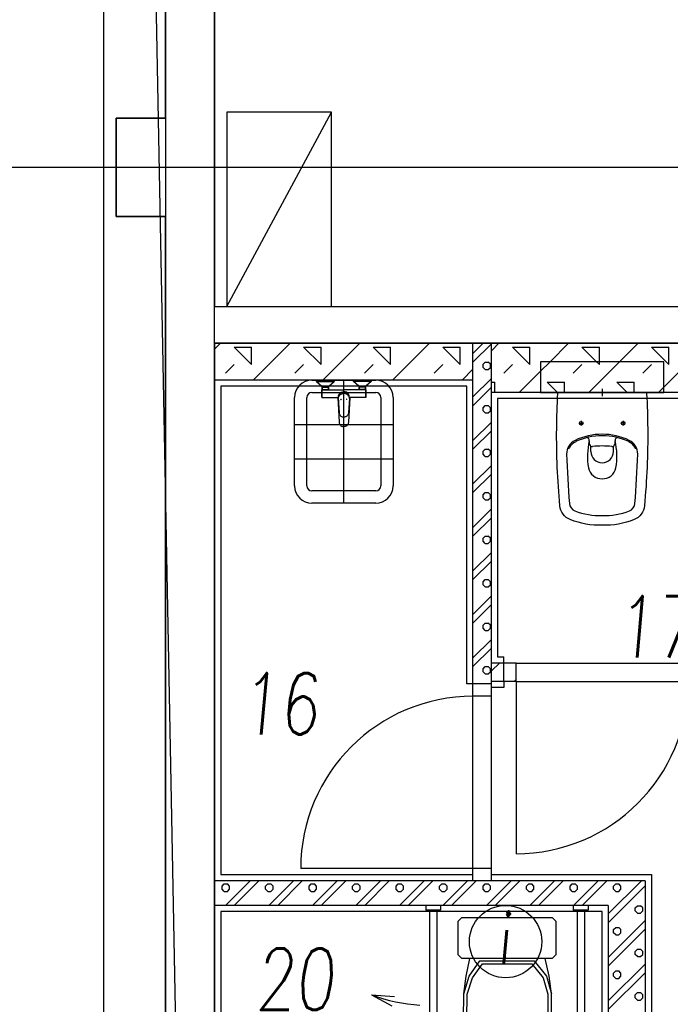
# Model space of a CAD drawing. Header units: millimetres. Extents: x 373037 to 682063, y 76092 to 274210.
# Tile 229 of 256: x 661434 to 664079, y 258030 to 262032. Entities that reach past the tile are written whole.
import ezdxf

# ---------------------------------------------------------------- set-up
doc = ezdxf.new("R2010")
doc.units = ezdxf.units.MM
doc.header["$LTSCALE"] = 100
for name, pattern in [('AM_DIN_G_W050', [13.75, 9.75, -1.5, 1, -1.5]), ('CK_ČERCHOVANÁ 50', [6, 3, -1.5, 0, -1.5]), ('ČERCHOVANÁ', [25.4, 12.7, -6.35, 0, -6.35]), ('ČÁRKOVANÁ', [19.05, 12.7, -6.35]), ('ČÁRKOVANÁ01-01', [2, 1, -1])]:
    doc.linetypes.add(name, pattern=pattern)
doc.layers.get('0').update_dxf_attribs({"linetype": 'CONTINUOUS'})
doc.layers.add('PUDORYS', color=253, linetype='CONTINUOUS')
doc.styles.add('CS-ROMANS', font='romans.shx', dxfattribs={"width": 0.75, "oblique": 5})

# ---------------------------------------------------------------- blocks, each defined once
blk = doc.blocks.new('ZÁCHOD INVALIDNÍ 1')
for p, q in [((-742.2, 0), (-742.2, -19.1)), ((-682.2, 0), (-682.2, -19.1)), ((-142.2, 0), (-142.2, -19.1)), ((-82.2, 0), (-82.2, -19.1)), ((-682.2, -19.1), (-742.2, -19.1)), ((-727.2, -19.1), (-727.2, -592.9)), ((-697.2, -19.1), (-697.2, -592.9)), ((-82.2, -19.1), (-142.2, -19.1)), ((-127.2, -19.1), (-127.2, -592.9)), ((-97.2, -19.1), (-97.2, -577.9)), ((-610.9, -64.3), (-595.9, -49.3)), ((-610.9, -201.3), (-610.9, -64.3)), ((-595.9, -49.3), (-228.4, -49.3)), ((-228.4, -49.3), (-213.4, -64.3)), ((-213.4, -64.3), (-213.4, -201.3)), ((-595.9, -216.3), (-610.9, -201.3)), ((-228.4, -216.3), (-595.9, -216.3)), ((-563.7, -216.3), (-579.6, -287.7)), ((-564.9, -287.7), (-521.6, -225.9)), ((-551.4, -294.5), (-511.8, -237.3)), ((-521.6, -225.9), (-301.4, -225.9)), ((-511.8, -237.3), (-311.2, -237.3)), ((-311.2, -237.3), (-264.3, -294.5)), ((-301.4, -225.9), (-250.8, -287.7)), ((-241, -287.7), (-256.9, -216.3)), ((-213.4, -201.3), (-228.4, -216.3)), ((-579.6, -287.7), (-589, -359.7)), ((-587.8, -359.7), (-564.9, -287.7)), ((-574.1, -360.6), (-551.4, -294.5)), ((-264.3, -294.5), (-246.5, -360.6)), ((-250.8, -287.7), (-231.5, -359.7)), ((-231.5, -359.7), (-241, -287.7)), ((-589, -359.7), (-590.3, -462.4)), ((-230.3, -462.4), (-231.5, -359.7)), ((-962.1, -364.1), (-880, -408.6)), ((-962.1, -364.1), (-869, -370.5)), ((-575.3, -462.2), (-574.1, -360.6)), ((-246.5, -360.6), (-245.3, -462.2)), ((-590.3, -462.4), (-579.6, -534.4)), ((-566.1, -527.6), (-575.3, -462.2)), ((-245.3, -462.2), (-254.5, -527.6)), ((-241, -534.4), (-230.3, -462.4)), ((-579.6, -534.4), (-541.3, -596.3)), ((-531.4, -584.8), (-566.1, -527.6)), ((-254.5, -527.6), (-289.2, -584.8)), ((-279.3, -596.3), (-241, -534.4)), ((-541.3, -596.3), (-481.6, -638)), ((-475, -624.5), (-531.4, -584.8)), ((-289.2, -584.8), (-345.6, -624.5)), ((-339, -638), (-279.3, -596.3)), ((-15, -592.9), (-82.2, -592.9)), ((0, -577.9), (-15, -577.9)), ((-15, -577.9), (-15, -637.9)), ((-481.6, -638), (-410.3, -652.7)), ((-410.3, -637.7), (-475, -624.5)), ((-345.6, -624.5), (-410.3, -637.7)), ((-410.3, -652.7), (-339, -638)), ((-15, -622.9), (-97.2, -622.9)), ((0, -637.9), (-15, -637.9))]:
    blk.add_line(p, q)
for centre, radius, start, end in [((-712.2, 330.9), 738.6, 250.2216, 265.8458), ((-712.2, -595), 15.1, 171.9571, 8.0429), ((-97.2, -592.9), 30, 180, 270), ((-82.2, -577.9), 15, 180, 270)]:
    blk.add_arc(centre, radius, start, end)

msp = doc.modelspace()

# ---------------------------------------------------------------- linework, layer by layer
at = {"layer": 'PUDORYS', "color": 252, "linetype": 'ČERCHOVANÁ', "ltscale": 15, "true_color": 0x939598}
for p, q in [((662026.6, 274209.6), (662026.6, 249134.9)), ((662276.6, 260867.2), (662701.6, 261657.2)), ((662701.6, 261657.2), (662276.6, 261657.2)), ((662276.6, 261657.2), (662276.6, 260867.2)), ((662701.6, 260867.2), (662701.6, 261657.2)), ((662276.6, 260867.2), (662701.6, 260867.2))]:
    msp.add_line(p, q, dxfattribs=at)
at = {"layer": 'PUDORYS', "color": 252, "linetype": 'ČÁRKOVANÁ01-01', "ltscale": 200, "true_color": 0x939598}
msp.add_line((662226.6, 249832.2), (661776.6, 273032.2), dxfattribs=at)
at = {"layer": 'PUDORYS', "color": 252, "linetype": 'CK_ČERCHOVANÁ 50', "ltscale": 50, "true_color": 0x939598}
for p, q in [((661776.6, 249832.2), (661776.6, 273032.2)), ((662226.6, 249832.2), (662226.6, 273032.2))]:
    msp.add_line(p, q, dxfattribs=at)
at = {"layer": 'PUDORYS', "color": 252, "ltscale": 20, "true_color": 0x939598}
msp.add_line((661776.6, 250032.2), (661776.6, 272832.2), dxfattribs=at)
at = {"layer": 'PUDORYS', "color": 252, "true_color": 0x939598}
for p, q in [((662026.6, 266032.2), (662026.6, 261632.2)), ((662226.6, 266032.2), (662226.6, 260867.2)), ((662026.6, 261632.2), (661826.6, 261632.2)), ((661826.6, 261632.2), (661826.6, 261232.2)), ((661826.6, 261232.2), (662026.6, 261232.2)), ((662026.6, 261232.2), (662026.6, 256832.2)), ((662226.6, 260867.2), (665626.6, 260867.2)), ((662226.6, 260717.2), (662226.6, 256707.2)), ((662226.6, 260717.2), (665426.6, 260717.2)), ((663276.6, 259282.2), (663276.6, 260717.2)), ((663351.6, 259282.2), (663351.6, 260717.2)), ((663276.6, 260567.2), (662226.6, 260567.2)), ((662621.6, 260567.2), (662881.6, 260567.2)), ((662641.1, 260567.2), (662641.1, 260562.2)), ((662641.1, 260562.2), (662641.1, 260567.2)), ((662641.1, 260567.2), (662642.5, 260567.2)), ((662641.1, 260562.2), (662662.4, 260542.2)), ((662641.1, 260562.2), (662662.4, 260542.2)), ((662641.1, 260562.2), (662642.5, 260562.2)), ((662642.5, 260567.2), (662645.9, 260567.2)), ((662642.5, 260562.2), (662645.9, 260562.2)), ((662645.9, 260567.2), (662651.6, 260567.2)), ((662645.9, 260562.2), (662651.6, 260562.2)), ((662651.6, 260567.2), (662659, 260567.2)), ((662651.6, 260562.2), (662659, 260562.2)), ((662659, 260567.2), (662667.5, 260567.2)), ((662659, 260562.2), (662667.5, 260562.2)), ((662667.5, 260567.2), (662676.6, 260567.2)), ((662667.5, 260562.2), (662676.6, 260562.2)), ((662676.6, 260567.2), (662685.8, 260567.2)), ((662676.6, 260562.2), (662685.8, 260562.2)), ((662685.8, 260567.2), (662694.3, 260567.2)), ((662685.8, 260562.2), (662694.3, 260562.2)), ((662690.8, 260542.2), (662712.1, 260562.2)), ((662694.3, 260567.2), (662701.7, 260567.2)), ((662694.3, 260562.2), (662701.7, 260562.2)), ((662701.7, 260567.2), (662707.4, 260567.2)), ((662701.7, 260562.2), (662707.4, 260562.2)), ((662707.4, 260567.2), (662710.8, 260567.2)), ((662707.4, 260562.2), (662710.8, 260562.2)), ((662710.8, 260567.2), (662712.1, 260567.2)), ((662710.8, 260562.2), (662712.1, 260562.2)), ((662712.1, 260567.2), (662712.1, 260562.2)), ((662712.1, 260562.2), (662712.1, 260567.2)), ((662751.6, 260067.2), (662751.6, 260567.2)), ((662791.1, 260562.2), (662791.1, 260567.2)), ((662792.5, 260567.2), (662791.1, 260567.2)), ((662791.1, 260567.2), (662791.1, 260562.2)), ((662812.4, 260542.2), (662791.1, 260562.2)), ((662792.5, 260562.2), (662791.1, 260562.2)), ((662795.9, 260567.2), (662792.5, 260567.2)), ((662795.9, 260562.2), (662792.5, 260562.2)), ((662801.6, 260567.2), (662795.9, 260567.2)), ((662801.6, 260562.2), (662795.9, 260562.2)), ((662809, 260567.2), (662801.6, 260567.2)), ((662809, 260562.2), (662801.6, 260562.2)), ((662817.5, 260567.2), (662809, 260567.2)), ((662817.5, 260562.2), (662809, 260562.2)), ((662826.6, 260567.2), (662817.5, 260567.2)), ((662826.6, 260562.2), (662817.5, 260562.2)), ((662835.8, 260567.2), (662826.6, 260567.2)), ((662835.8, 260562.2), (662826.6, 260562.2)), ((662844.3, 260567.2), (662835.8, 260567.2)), ((662844.3, 260562.2), (662835.8, 260562.2)), ((662862.1, 260562.2), (662840.8, 260542.2)), ((662862.1, 260562.2), (662840.8, 260542.2)), ((662851.7, 260567.2), (662844.3, 260567.2)), ((662851.7, 260562.2), (662844.3, 260562.2)), ((662857.4, 260567.2), (662851.7, 260567.2)), ((662857.4, 260562.2), (662851.7, 260562.2)), ((662860.8, 260567.2), (662857.4, 260567.2)), ((662860.8, 260562.2), (662857.4, 260562.2)), ((662862.1, 260567.2), (662860.8, 260567.2)), ((662862.1, 260562.2), (662860.8, 260562.2)), ((662862.1, 260562.2), (662862.1, 260567.2)), ((662862.1, 260567.2), (662862.1, 260562.2)), ((662661.6, 260522.2), (662661.6, 260527.2)), ((662661.6, 260527.2), (662661.6, 260522.2)), ((662661.6, 260527.2), (662662.2, 260527.2)), ((662661.6, 260517.2), (662661.6, 260522.2)), ((662661.6, 260522.2), (662661.6, 260517.2)), ((662662.2, 260527.2), (662751.6, 260527.2)), ((662662.2, 260527.2), (662751.6, 260527.2)), ((662662.4, 260542.2), (662662.9, 260542.2)), ((662662.9, 260542.2), (662664.4, 260542.2)), ((662663.5, 260539.2), (662665.5, 260541.2)), ((662663.5, 260539.2), (662663.5, 260537.2)), ((662663.5, 260537.2), (662663.5, 260539.2)), ((662663.5, 260539.2), (662664, 260539.2)), ((662663.5, 260537.2), (662663.5, 260534.2)), ((662663.5, 260534.2), (662663.5, 260537.2)), ((662663.5, 260531.2), (662663.5, 260534.2)), ((662663.5, 260534.2), (662663.5, 260531.2)), ((662663.5, 260531.2), (662663.5, 260529.2)), ((662663.5, 260529.2), (662663.5, 260531.2)), ((662663.5, 260529.2), (662665.5, 260527.2)), ((662663.5, 260529.2), (662664, 260529.2)), ((662664, 260539.2), (662689.8, 260539.2)), ((662664, 260529.2), (662689.8, 260529.2)), ((662664.4, 260542.2), (662665.5, 260542.2)), ((662664.4, 260542.2), (662666.6, 260542.2)), ((662665.5, 260542.2), (662665.5, 260541.2)), ((662665.5, 260542.2), (662665.9, 260542.2)), ((662665.5, 260541.2), (662665.5, 260542.2)), ((662665.5, 260541.2), (662665.9, 260541.2)), ((662665.9, 260542.2), (662667, 260542.2)), ((662665.9, 260541.2), (662667, 260541.2)), ((662666.6, 260542.2), (662669.5, 260542.2)), ((662667, 260542.2), (662668.7, 260542.2)), ((662667, 260541.2), (662668.7, 260541.2)), ((662668.7, 260542.2), (662671.1, 260542.2)), ((662668.7, 260541.2), (662671.1, 260541.2)), ((662669.5, 260542.2), (662673, 260542.2)), ((662671.1, 260542.2), (662673.8, 260542.2)), ((662671.1, 260541.2), (662673.8, 260541.2)), ((662673, 260542.2), (662676.6, 260542.2)), ((662673.8, 260542.2), (662676.6, 260542.2)), ((662673.8, 260541.2), (662676.6, 260541.2)), ((662676.6, 260542.2), (662680.3, 260542.2)), ((662676.6, 260542.2), (662679.5, 260542.2)), ((662676.6, 260541.2), (662679.5, 260541.2)), ((662679.5, 260542.2), (662682.2, 260542.2)), ((662679.5, 260541.2), (662682.2, 260541.2)), ((662680.3, 260542.2), (662683.7, 260542.2)), ((662682.2, 260542.2), (662684.5, 260542.2)), ((662682.2, 260541.2), (662684.5, 260541.2)), ((662683.7, 260542.2), (662686.7, 260542.2)), ((662684.5, 260542.2), (662686.3, 260542.2)), ((662684.5, 260541.2), (662686.3, 260541.2)), ((662686.3, 260542.2), (662687.4, 260542.2)), ((662686.3, 260541.2), (662687.4, 260541.2)), ((662686.7, 260542.2), (662688.9, 260542.2)), ((662687.4, 260542.2), (662687.8, 260542.2)), ((662687.4, 260541.2), (662687.8, 260541.2)), ((662687.8, 260542.2), (662688.9, 260542.2)), ((662687.8, 260542.2), (662687.8, 260541.2)), ((662687.8, 260541.2), (662687.8, 260542.2)), ((662687.8, 260541.2), (662689.8, 260539.2)), ((662687.8, 260527.2), (662689.8, 260529.2)), ((662688.9, 260542.2), (662690.3, 260542.2)), ((662689.8, 260534.2), (662689.8, 260539.2)), ((662689.8, 260539.2), (662689.8, 260534.2)), ((662689.8, 260531.2), (662689.8, 260534.2)), ((662689.8, 260534.2), (662689.8, 260531.2)), ((662689.8, 260531.2), (662689.8, 260529.2)), ((662689.8, 260529.2), (662689.8, 260531.2)), ((662690.3, 260542.2), (662690.8, 260542.2)), ((662736.1, 260514.8), (662740.7, 260518.2)), ((662740.7, 260518.2), (662746, 260520.3)), ((662740.7, 260516.8), (662743.3, 260517.9)), ((662743.3, 260517.9), (662746, 260518.8)), ((662746, 260520.3), (662751.6, 260521.1)), ((662746, 260518.8), (662748.7, 260519.3)), ((662748.7, 260519.3), (662751.6, 260519.5)), ((662841, 260527.2), (662751.6, 260527.2)), ((662841, 260527.2), (662751.6, 260527.2)), ((662757.3, 260520.3), (662751.6, 260521.1)), ((662754.5, 260519.3), (662751.6, 260519.5)), ((662757.3, 260518.8), (662754.5, 260519.3)), ((662762.6, 260518.2), (662757.3, 260520.3)), ((662760, 260517.9), (662757.3, 260518.8)), ((662762.6, 260516.8), (662760, 260517.9)), ((662767.2, 260514.8), (662762.6, 260518.2)), ((662812.9, 260542.2), (662812.4, 260542.2)), ((662814.4, 260542.2), (662812.9, 260542.2)), ((662815.5, 260541.2), (662813.5, 260539.2)), ((662813.5, 260539.2), (662813.5, 260534.2)), ((662839.3, 260539.2), (662813.5, 260539.2)), ((662813.5, 260534.2), (662813.5, 260539.2)), ((662813.5, 260534.2), (662813.5, 260531.2)), ((662813.5, 260531.2), (662813.5, 260534.2)), ((662813.5, 260529.2), (662813.5, 260531.2)), ((662813.5, 260531.2), (662813.5, 260529.2)), ((662815.5, 260527.2), (662813.5, 260529.2)), ((662839.3, 260529.2), (662813.5, 260529.2)), ((662816.6, 260542.2), (662814.4, 260542.2)), ((662815.5, 260542.2), (662814.4, 260542.2)), ((662815.5, 260541.2), (662815.5, 260542.2)), ((662815.9, 260542.2), (662815.5, 260542.2)), ((662815.5, 260542.2), (662815.5, 260541.2)), ((662815.9, 260541.2), (662815.5, 260541.2)), ((662817, 260542.2), (662815.9, 260542.2)), ((662817, 260541.2), (662815.9, 260541.2)), ((662819.5, 260542.2), (662816.6, 260542.2)), ((662818.7, 260542.2), (662817, 260542.2)), ((662818.7, 260541.2), (662817, 260541.2)), ((662821.1, 260542.2), (662818.7, 260542.2)), ((662821.1, 260541.2), (662818.7, 260541.2)), ((662823, 260542.2), (662819.5, 260542.2)), ((662823.8, 260542.2), (662821.1, 260542.2)), ((662823.8, 260541.2), (662821.1, 260541.2)), ((662826.6, 260542.2), (662823, 260542.2)), ((662826.6, 260542.2), (662823.8, 260542.2)), ((662826.6, 260541.2), (662823.8, 260541.2)), ((662829.5, 260542.2), (662826.6, 260542.2)), ((662830.3, 260542.2), (662826.6, 260542.2)), ((662829.5, 260541.2), (662826.6, 260541.2)), ((662832.2, 260542.2), (662829.5, 260542.2)), ((662832.2, 260541.2), (662829.5, 260541.2)), ((662833.7, 260542.2), (662830.3, 260542.2)), ((662834.5, 260542.2), (662832.2, 260542.2)), ((662834.5, 260541.2), (662832.2, 260541.2)), ((662836.7, 260542.2), (662833.7, 260542.2)), ((662836.3, 260542.2), (662834.5, 260542.2)), ((662836.3, 260541.2), (662834.5, 260541.2)), ((662837.4, 260542.2), (662836.3, 260542.2)), ((662837.4, 260541.2), (662836.3, 260541.2)), ((662838.9, 260542.2), (662836.7, 260542.2)), ((662837.8, 260542.2), (662837.4, 260542.2)), ((662837.8, 260541.2), (662837.4, 260541.2)), ((662837.8, 260541.2), (662837.8, 260542.2)), ((662837.8, 260542.2), (662837.8, 260541.2)), ((662838.9, 260542.2), (662837.8, 260542.2)), ((662839.8, 260539.2), (662837.8, 260541.2)), ((662839.8, 260529.2), (662837.8, 260527.2)), ((662840.3, 260542.2), (662838.9, 260542.2)), ((662839.8, 260539.2), (662839.3, 260539.2)), ((662839.8, 260529.2), (662839.3, 260529.2)), ((662839.8, 260537.2), (662839.8, 260539.2)), ((662839.8, 260539.2), (662839.8, 260537.2)), ((662839.8, 260534.2), (662839.8, 260537.2)), ((662839.8, 260537.2), (662839.8, 260534.2)), ((662839.8, 260534.2), (662839.8, 260531.2)), ((662839.8, 260531.2), (662839.8, 260534.2)), ((662839.8, 260529.2), (662839.8, 260531.2)), ((662839.8, 260531.2), (662839.8, 260529.2)), ((662840.8, 260542.2), (662840.3, 260542.2)), ((662841.6, 260527.2), (662841, 260527.2)), ((662841.6, 260527.2), (662841.6, 260522.2)), ((662841.6, 260522.2), (662841.6, 260527.2)), ((662841.6, 260522.2), (662841.6, 260517.2)), ((662841.6, 260517.2), (662841.6, 260522.2)), ((662551.6, 260137.2), (662551.6, 260497.2)), ((662601.6, 260137.2), (662601.6, 260497.2)), ((662621.6, 260517.2), (662881.6, 260517.2)), ((662661.6, 260512.1), (662661.6, 260517.2)), ((662661.6, 260517.2), (662661.6, 260512.1)), ((662661.6, 260512.1), (662661.6, 260507.5)), ((662661.6, 260507.5), (662661.6, 260512.1)), ((662661.6, 260507.5), (662661.6, 260503.4)), ((662661.6, 260503.4), (662661.6, 260507.5)), ((662661.6, 260503.4), (662661.6, 260500.3)), ((662661.6, 260500.3), (662661.6, 260503.4)), ((662661.6, 260500.3), (662661.6, 260498.4)), ((662661.6, 260498.4), (662661.6, 260500.3)), ((662661.6, 260498.4), (662661.6, 260497.6)), ((662661.6, 260497.6), (662661.6, 260498.4)), ((662661.6, 260497.6), (662662.2, 260497.2)), ((662662.2, 260497.2), (662727, 260497.2)), ((662662.2, 260497.2), (662727, 260497.2)), ((662727, 260497.2), (662732.6, 260396.9)), ((662729.1, 260492), (662729.3, 260494.8)), ((662729.1, 260492), (662729.2, 260487.9)), ((662729.2, 260487.9), (662729.3, 260484.2)), ((662729.3, 260494.8), (662729.9, 260501.9)), ((662729.3, 260494.8), (662729.9, 260497.6)), ((662729.3, 260484.2), (662729.4, 260480)), ((662729.4, 260480), (662729.6, 260475.7)), ((662729.9, 260501.9), (662730.4, 260505)), ((662729.9, 260501.9), (662730.4, 260505)), ((662729.9, 260497.6), (662730.8, 260500.2)), ((662730.4, 260505), (662732.5, 260510.2)), ((662730.8, 260500.2), (662732.1, 260502.7)), ((662731.4, 260506.9), (662732.5, 260509.3)), ((662732.1, 260502.7), (662733.8, 260505.1)), ((662732.5, 260510.2), (662736.1, 260514.8)), ((662732.5, 260509.3), (662734.2, 260511.6)), ((662733.8, 260505.1), (662735.7, 260507.1)), ((662734.2, 260511.6), (662736.2, 260513.5)), ((662735.7, 260507.1), (662737.9, 260508.9)), ((662736.2, 260513.5), (662738.3, 260515.3)), ((662737.9, 260508.9), (662740.4, 260510.6)), ((662738.3, 260515.3), (662740.7, 260516.8)), ((662739.3, 260489.3), (662739.4, 260489.6)), ((662739.3, 260489.1), (662739.3, 260489.3)), ((662739.3, 260489.1), (662739.3, 260488.8)), ((662739.3, 260488.8), (662739.4, 260488.6)), ((662739.4, 260489.6), (662739.6, 260489.8)), ((662739.4, 260488.6), (662739.6, 260488.4)), ((662739.6, 260489.8), (662739.8, 260490)), ((662739.6, 260488.4), (662739.8, 260488.2)), ((662739.8, 260490), (662740, 260490)), ((662739.8, 260488.2), (662740, 260488.1)), ((662740, 260490), (662740.3, 260490.1)), ((662740, 260488.1), (662740.3, 260488.1)), ((662740.3, 260490.1), (662740.5, 260490)), ((662740.3, 260488.1), (662740.5, 260488.1)), ((662740.4, 260510.6), (662743, 260511.8)), ((662740.5, 260490), (662740.8, 260490)), ((662740.5, 260488.1), (662740.8, 260488.2)), ((662740.8, 260490), (662741, 260489.8)), ((662740.8, 260488.2), (662741, 260488.4)), ((662741, 260489.8), (662741.2, 260489.6)), ((662741, 260488.4), (662741.2, 260488.6)), ((662741.2, 260489.6), (662741.3, 260489.3)), ((662741.2, 260488.6), (662741.3, 260488.8)), ((662741.3, 260489.3), (662741.3, 260489.1)), ((662741.3, 260488.8), (662741.3, 260489.1)), ((662743, 260511.8), (662745.8, 260512.6)), ((662745.8, 260512.6), (662748.7, 260513.2)), ((662748.7, 260513.2), (662751.6, 260513.4)), ((662754.6, 260513.2), (662751.6, 260513.4)), ((662757.5, 260512.6), (662754.6, 260513.2)), ((662760.3, 260511.8), (662757.5, 260512.6)), ((662762.9, 260510.6), (662760.3, 260511.8)), ((662762.1, 260489.6), (662762, 260489.3)), ((662762, 260489.3), (662762, 260489.1)), ((662762, 260488.8), (662762, 260489.1)), ((662762.1, 260488.6), (662762, 260488.8)), ((662762.3, 260489.8), (662762.1, 260489.6)), ((662762.3, 260488.4), (662762.1, 260488.6)), ((662762.5, 260490), (662762.3, 260489.8)), ((662762.5, 260488.2), (662762.3, 260488.4)), ((662762.7, 260490), (662762.5, 260490)), ((662762.7, 260488.1), (662762.5, 260488.2)), ((662765, 260515.3), (662762.6, 260516.8)), ((662763, 260490.1), (662762.7, 260490)), ((662763, 260488.1), (662762.7, 260488.1)), ((662765.4, 260508.9), (662762.9, 260510.6)), ((662763.2, 260490), (662763, 260490.1)), ((662763.2, 260488.1), (662763, 260488.1)), ((662763.5, 260490), (662763.2, 260490)), ((662763.5, 260488.2), (662763.2, 260488.1)), ((662763.7, 260489.8), (662763.5, 260490)), ((662763.7, 260488.4), (662763.5, 260488.2)), ((662763.9, 260489.6), (662763.7, 260489.8)), ((662763.9, 260488.6), (662763.7, 260488.4)), ((662763.9, 260489.3), (662763.9, 260489.6)), ((662764, 260489.1), (662763.9, 260489.3)), ((662764, 260489.1), (662763.9, 260488.8)), ((662763.9, 260488.8), (662763.9, 260488.6)), ((662767.1, 260513.5), (662765, 260515.3)), ((662767.5, 260507.1), (662765.4, 260508.9)), ((662769.1, 260511.6), (662767.1, 260513.5)), ((662770.7, 260510.2), (662767.2, 260514.8)), ((662769.5, 260505.1), (662767.5, 260507.1)), ((662770.7, 260509.3), (662769.1, 260511.6)), ((662771.2, 260502.7), (662769.5, 260505.1)), ((662776.3, 260497.2), (662770.6, 260396.9)), ((662772.8, 260505), (662770.7, 260510.2)), ((662771.9, 260506.9), (662770.7, 260509.3)), ((662772.5, 260500.2), (662771.2, 260502.7)), ((662773.4, 260497.6), (662772.5, 260500.2)), ((662773.4, 260501.9), (662772.8, 260505)), ((662773.4, 260501.9), (662772.8, 260505)), ((662774, 260494.8), (662773.4, 260501.9)), ((662774, 260494.8), (662773.4, 260497.6)), ((662773.8, 260480), (662773.6, 260475.7)), ((662774, 260484.2), (662773.8, 260480)), ((662774.2, 260492), (662774, 260494.8)), ((662774.1, 260487.9), (662774, 260484.2)), ((662774.2, 260492), (662774.1, 260487.9)), ((662841, 260497.2), (662776.3, 260497.2)), ((662841, 260497.2), (662776.3, 260497.2)), ((662841.6, 260497.6), (662841, 260497.2)), ((662841.6, 260517.2), (662841.6, 260512.1)), ((662841.6, 260512.1), (662841.6, 260517.2)), ((662841.6, 260507.5), (662841.6, 260512.1)), ((662841.6, 260512.1), (662841.6, 260507.5)), ((662841.6, 260503.4), (662841.6, 260507.5)), ((662841.6, 260507.5), (662841.6, 260503.4)), ((662841.6, 260500.3), (662841.6, 260503.4)), ((662841.6, 260503.4), (662841.6, 260500.3)), ((662841.6, 260498.4), (662841.6, 260500.3)), ((662841.6, 260500.3), (662841.6, 260498.4)), ((662841.6, 260497.6), (662841.6, 260498.4)), ((662841.6, 260498.4), (662841.6, 260497.6)), ((662901.6, 260497.2), (662901.6, 260137.2)), ((662951.6, 260497.2), (662951.6, 260137.2)), ((665226.6, 260517.2), (663351.6, 260517.2)), ((662729.6, 260475.7), (662729.8, 260472.6)), ((662729.8, 260472.6), (662732.2, 260435.6)), ((662773.5, 260472.6), (662771.1, 260435.6)), ((662773.6, 260475.7), (662773.5, 260472.6)), ((662732.2, 260435.6), (662732.4, 260433.2)), ((662732.4, 260433.2), (662732.9, 260430.8)), ((662732.9, 260430.8), (662733.7, 260428.5)), ((662733.7, 260428.5), (662734.7, 260426.4)), ((662734.7, 260426.4), (662736.3, 260424.3)), ((662736.3, 260424.3), (662737.9, 260422.6)), ((662737.9, 260422.6), (662739.7, 260421)), ((662739.7, 260421), (662741.9, 260419.5)), ((662741.9, 260419.5), (662744.2, 260418.6)), ((662744.2, 260418.6), (662746.6, 260417.8)), ((662746.6, 260417.8), (662749.1, 260417.3)), ((662749.1, 260417.3), (662751.6, 260417.1)), ((662754.2, 260417.3), (662751.6, 260417.1)), ((662756.7, 260417.8), (662754.2, 260417.3)), ((662759.1, 260418.6), (662756.7, 260417.8)), ((662761.4, 260419.5), (662759.1, 260418.6)), ((662763.5, 260421), (662761.4, 260419.5)), ((662765.4, 260422.6), (662763.5, 260421)), ((662767, 260424.3), (662765.4, 260422.6)), ((662768.6, 260426.4), (662767, 260424.3)), ((662769.6, 260428.5), (662768.6, 260426.4)), ((662770.4, 260430.8), (662769.6, 260428.5)), ((662770.9, 260433.2), (662770.4, 260430.8)), ((662771.1, 260435.6), (662770.9, 260433.2)), ((662551.6, 260387.2), (662951.6, 260387.2)), ((662732.6, 260396.9), (662732.8, 260394.4)), ((662732.8, 260394.4), (662733.3, 260392)), ((662733.3, 260392), (662734.1, 260389.7)), ((662734.1, 260389.7), (662735.1, 260387.5)), ((662735.1, 260387.5), (662736.6, 260385.4)), ((662736.6, 260385.4), (662738.2, 260383.7)), ((662738.2, 260383.7), (662740, 260382.1)), ((662740, 260382.1), (662742.1, 260380.6)), ((662742.1, 260380.6), (662744.3, 260379.6)), ((662744.3, 260379.6), (662746.7, 260378.8)), ((662744.3, 260379.6), (662746.7, 260378.8)), ((662746.7, 260378.8), (662749.1, 260378.4)), ((662746.7, 260378.8), (662749.1, 260378.4)), ((662749.1, 260378.4), (662751.6, 260378.2)), ((662749.1, 260378.4), (662751.6, 260378.2)), ((662754.1, 260378.4), (662751.6, 260378.2)), ((662754.1, 260378.4), (662751.6, 260378.2)), ((662756.5, 260378.8), (662754.1, 260378.4)), ((662756.5, 260378.8), (662754.1, 260378.4)), ((662758.9, 260379.6), (662756.5, 260378.8)), ((662758.9, 260379.6), (662756.5, 260378.8)), ((662761.1, 260380.6), (662758.9, 260379.6)), ((662763.2, 260382.1), (662761.1, 260380.6)), ((662765, 260383.7), (662763.2, 260382.1)), ((662766.6, 260385.4), (662765, 260383.7)), ((662768.1, 260387.5), (662766.6, 260385.4)), ((662769.1, 260389.7), (662768.1, 260387.5)), ((662769.9, 260392), (662769.1, 260389.7)), ((662770.4, 260394.4), (662769.9, 260392)), ((662770.6, 260396.9), (662770.4, 260394.4)), ((663661.8, 260291.2), (663665.3, 260290.5)), ((663756, 260277), (663756, 260298.4)), ((663847.5, 260277), (663847.5, 260298.4)), ((663941.6, 260291.2), (663938.1, 260290.5)), ((662551.6, 260247.2), (662951.6, 260247.2)), ((662881.6, 260117.2), (662621.6, 260117.2)), ((662881.6, 260067.2), (662621.6, 260067.2)), ((663451.6, 259417.2), (663351.6, 259417.2)), ((663401.6, 259342.2), (663401.6, 259417.2)), ((663451.6, 259342.2), (663451.6, 259417.2)), ((663351.6, 259332.2), (663276.6, 259332.2)), ((663451.6, 259342.2), (663351.6, 259342.2)), ((663451.6, 259342.2), (663451.6, 258642.2)), ((663351.6, 259282.2), (663276.6, 259282.2)), ((663276.6, 258582.2), (662576.6, 258582.2)), ((663351.6, 258582.2), (663276.6, 258582.2)), ((663276.6, 258532.2), (663276.6, 258582.2)), ((663351.6, 258532.2), (663351.6, 258582.2)), ((663976.6, 258532.2), (662226.6, 258532.2)), ((663351.6, 258532.2), (663276.6, 258532.2)), ((663976.6, 258532.2), (663976.6, 256832.2)), ((663826.6, 258432.2), (662226.6, 258432.2)), ((663826.6, 258432.2), (663826.6, 256832.2))]:
    msp.add_line(p, q, dxfattribs=at)
at = {"layer": 'PUDORYS', "color": 252, "ltscale": 5, "true_color": 0x939598}
for p, q in [((662026.6, 261632.2), (662026.6, 266032.2)), ((661826.6, 261232.2), (661826.6, 261632.2)), ((661826.6, 261632.2), (662026.6, 261632.2)), ((662026.6, 261232.2), (661826.6, 261232.2)), ((662026.6, 256832.2), (662026.6, 261232.2)), ((665426.6, 260717.2), (662226.6, 260717.2)), ((662226.6, 260717.2), (662226.6, 256832.2)), ((663251.6, 260542.2), (662251.6, 260542.2)), ((662251.6, 260542.2), (662251.6, 258557.2)), ((663251.6, 259332.2), (663251.6, 260542.2)), ((664226.6, 260492.2), (663376.6, 260492.2)), ((663376.6, 260492.2), (663376.6, 259442.2)), ((663376.6, 259442.2), (663401.6, 259442.2)), ((663401.6, 259417.2), (663401.6, 259442.2)), ((663276.6, 259332.2), (663251.6, 259332.2)), ((663376.6, 259317.2), (663351.6, 259317.2)), ((663401.6, 259317.2), (663376.6, 259317.2)), ((663401.6, 259342.2), (663401.6, 259317.2)), ((662251.6, 258557.2), (663251.6, 258557.2)), ((663251.6, 258557.2), (663276.6, 258557.2)), ((663351.6, 258557.2), (663376.6, 258557.2)), ((663376.6, 258557.2), (664001.6, 258557.2)), ((664001.6, 258557.2), (664001.6, 256857.2)), ((663801.6, 258407.2), (662251.6, 258407.2)), ((662251.6, 258407.2), (662251.6, 256857.2)), ((663801.6, 256857.2), (663801.6, 258407.2))]:
    msp.add_line(p, q, dxfattribs=at)
at = {"layer": 'PUDORYS', "color": 252, "linetype": 'ČERCHOVANÁ', "ltscale": 25, "true_color": 0x939598}
msp.add_line((682063.2, 261432.2), (654424.2, 261432.2), dxfattribs=at)
at = {"layer": 'PUDORYS', "color": 252, "linetype": 'Continuous', "true_color": 0x939598}
for p, q in [((662226.6, 260693.1), (662250.7, 260717.2)), ((662376, 260630.4), (662305.3, 260701.1)), ((662305.3, 260701.1), (662376, 260701.1)), ((662376, 260630.4), (662376, 260701.1)), ((662383.5, 260567.2), (662533.5, 260717.2)), ((662658.9, 260630.4), (662588.2, 260701.1)), ((662588.2, 260701.1), (662658.9, 260701.1)), ((662658.9, 260630.4), (662658.9, 260701.1)), ((662666.4, 260567.2), (662816.4, 260717.2)), ((662941.7, 260630.4), (662871, 260701.1)), ((662871, 260701.1), (662941.7, 260701.1)), ((662941.7, 260630.4), (662941.7, 260701.1)), ((662949.2, 260567.2), (663099.2, 260717.2)), ((663224.6, 260630.4), (663153.9, 260701.1)), ((663153.9, 260701.1), (663224.6, 260701.1)), ((663224.6, 260630.4), (663224.6, 260701.1)), ((663351.6, 260686.8), (663382, 260717.2)), ((663507.4, 260630.4), (663436.7, 260701.1)), ((663436.7, 260701.1), (663507.4, 260701.1)), ((663507.4, 260630.4), (663507.4, 260701.1)), ((663589.9, 260642.2), (663664.9, 260717.2)), ((663778.5, 260642.2), (663719.6, 260701.1)), ((663719.6, 260701.1), (663790.3, 260701.1)), ((663790.3, 260642.2), (663790.3, 260701.1)), ((663872.7, 260642.2), (663947.7, 260717.2)), ((664073.1, 260630.4), (664002.4, 260701.1)), ((664002.4, 260701.1), (664073.1, 260701.1)), ((664051.6, 260538.2), (664230.6, 260717.2)), ((664073.1, 260630.4), (664073.1, 260701.1)), ((663551.6, 260603.9), (663589.9, 260642.2)), ((663747.7, 260517.2), (663872.7, 260642.2)), ((663790.3, 260630.4), (663778.5, 260642.2)), ((663790.3, 260630.4), (663790.3, 260642.2)), ((662270, 260595), (662305.3, 260630.4)), ((662552.8, 260595), (662588.2, 260630.4)), ((662835.7, 260595), (662871, 260630.4)), ((663118.5, 260595), (663153.9, 260630.4)), ((663232, 260567.2), (663276.6, 260611.8)), ((663401.4, 260595), (663436.7, 260630.4)), ((663464.9, 260517.2), (663551.6, 260603.9)), ((663684.2, 260595), (663719.6, 260630.4)), ((663967, 260595), (664002.4, 260630.4)), ((663351.6, 260559.7), (663366, 260559.7)), ((663366, 260517.2), (663366, 260559.7)), ((663620.7, 260517.2), (663578.1, 260559.7)), ((663578.1, 260559.7), (663648.8, 260559.7)), ((663648.8, 260517.2), (663648.8, 260559.7)), ((663903.5, 260517.2), (663861, 260559.7)), ((663861, 260559.7), (663931.7, 260559.7)), ((663931.7, 260517.2), (663931.7, 260559.7)), ((664030.6, 260517.2), (664051.6, 260538.2))]:
    msp.add_line(p, q, dxfattribs=at)
at = {"layer": 'PUDORYS', "color": 252, "linetype": 'Continuous', "ltscale": 300, "true_color": 0x939598}
for p, q in [((663276.6, 260675.6), (663318.2, 260717.2)), ((663276.6, 260640.3), (663351.6, 260715.3)), ((663317.6, 260631.8), (663326.4, 260640.7)), ((663326.4, 260640.7), (663338.9, 260640.7)), ((663347.7, 260631.8), (663338.9, 260640.7)), ((663317.6, 260619.3), (663317.6, 260631.8)), ((663326.4, 260610.5), (663317.6, 260619.3)), ((663326.4, 260610.5), (663338.9, 260610.5)), ((663338.9, 260610.5), (663347.7, 260619.3)), ((663347.7, 260619.3), (663347.7, 260631.8)), ((663276.6, 260498.9), (663351.6, 260573.9)), ((663276.6, 260463.5), (663351.6, 260538.5)), ((663317.6, 260455.1), (663326.4, 260463.9)), ((663317.6, 260442.6), (663317.6, 260455.1)), ((663326.4, 260433.7), (663317.6, 260442.6)), ((663326.4, 260463.9), (663338.9, 260463.9)), ((663347.7, 260455.1), (663338.9, 260463.9)), ((663338.9, 260433.7), (663347.7, 260442.6)), ((663347.7, 260442.6), (663347.7, 260455.1)), ((663326.4, 260433.7), (663338.9, 260433.7)), ((663276.6, 260322.1), (663351.6, 260397.1)), ((663276.6, 260286.7), (663351.6, 260361.7)), ((663317.6, 260278.3), (663326.4, 260287.1)), ((663317.6, 260265.8), (663317.6, 260278.3)), ((663326.4, 260287.1), (663338.9, 260287.1)), ((663347.7, 260278.3), (663338.9, 260287.1)), ((663347.7, 260265.8), (663347.7, 260278.3)), ((663326.4, 260256.9), (663317.6, 260265.8)), ((663326.4, 260256.9), (663338.9, 260256.9)), ((663338.9, 260256.9), (663347.7, 260265.8)), ((663276.6, 260145.3), (663351.6, 260220.3)), ((663276.6, 260110), (663351.6, 260185)), ((663317.6, 260101.5), (663326.4, 260110.3)), ((663317.6, 260089), (663317.6, 260101.5)), ((663326.4, 260080.2), (663317.6, 260089)), ((663326.4, 260110.3), (663338.9, 260110.3)), ((663326.4, 260080.2), (663338.9, 260080.2)), ((663347.7, 260101.5), (663338.9, 260110.3)), ((663338.9, 260080.2), (663347.7, 260089)), ((663347.7, 260089), (663347.7, 260101.5)), ((663276.6, 259968.5), (663351.6, 260043.5)), ((663276.6, 259933.2), (663351.6, 260008.2)), ((663317.6, 259924.7), (663326.4, 259933.6)), ((663317.6, 259912.2), (663317.6, 259924.7)), ((663326.4, 259933.6), (663338.9, 259933.6)), ((663347.7, 259924.7), (663338.9, 259933.6)), ((663347.7, 259912.2), (663347.7, 259924.7)), ((663326.4, 259903.4), (663317.6, 259912.2)), ((663326.4, 259903.4), (663338.9, 259903.4)), ((663338.9, 259903.4), (663347.7, 259912.2)), ((663276.6, 259791.8), (663351.6, 259866.8)), ((663276.6, 259756.4), (663351.6, 259831.4)), ((663317.6, 259747.9), (663326.4, 259756.8)), ((663317.6, 259735.4), (663317.6, 259747.9)), ((663326.4, 259726.6), (663317.6, 259735.4)), ((663326.4, 259756.8), (663338.9, 259756.8)), ((663326.4, 259726.6), (663338.9, 259726.6)), ((663347.7, 259747.9), (663338.9, 259756.8)), ((663338.9, 259726.6), (663347.7, 259735.4)), ((663347.7, 259735.4), (663347.7, 259747.9)), ((663276.6, 259615), (663351.6, 259690)), ((663276.6, 259579.6), (663351.6, 259654.6)), ((663317.6, 259571.2), (663326.4, 259580)), ((663317.6, 259558.7), (663317.6, 259571.2)), ((663326.4, 259549.8), (663317.6, 259558.7)), ((663326.4, 259580), (663338.9, 259580)), ((663347.7, 259571.2), (663338.9, 259580)), ((663338.9, 259549.8), (663347.7, 259558.7)), ((663347.7, 259558.7), (663347.7, 259571.2)), ((663326.4, 259549.8), (663338.9, 259549.8)), ((663276.6, 259438.2), (663351.6, 259513.2)), ((663276.6, 259402.8), (663351.6, 259477.8)), ((663317.6, 259394.4), (663326.4, 259403.2)), ((663326.4, 259403.2), (663338.9, 259403.2)), ((663347.7, 259394.4), (663338.9, 259403.2)), ((663351.6, 259385.1), (663383.7, 259417.2)), ((663317.6, 259381.9), (663317.6, 259394.4)), ((663326.4, 259373.1), (663317.6, 259381.9)), ((663326.4, 259373.1), (663338.9, 259373.1)), ((663338.9, 259373.1), (663347.7, 259381.9)), ((663347.7, 259381.9), (663347.7, 259394.4)), ((663347.4, 259332.2), (663351.6, 259336.4)), ((663443.4, 259342.2), (663451.6, 259350.4)), ((662226.6, 258529.6), (662229.2, 258532.2)), ((662256.9, 258510.5), (662265.7, 258519.3)), ((662265.7, 258519.3), (662278.2, 258519.3)), ((662270.6, 258432.2), (662370.6, 258532.2)), ((662287.1, 258510.5), (662278.2, 258519.3)), ((662305.9, 258432.2), (662405.9, 258532.2)), ((662433.7, 258510.5), (662442.5, 258519.3)), ((662442.5, 258519.3), (662455, 258519.3)), ((662447.4, 258432.2), (662547.4, 258532.2)), ((662463.9, 258510.5), (662455, 258519.3)), ((662482.7, 258432.2), (662582.7, 258532.2)), ((662610.5, 258510.5), (662619.3, 258519.3)), ((662619.3, 258519.3), (662631.8, 258519.3)), ((662624.1, 258432.2), (662724.1, 258532.2)), ((662640.6, 258510.5), (662631.8, 258519.3)), ((662659.5, 258432.2), (662759.5, 258532.2)), ((662787.2, 258510.5), (662796.1, 258519.3)), ((662796.1, 258519.3), (662808.6, 258519.3)), ((662800.9, 258432.2), (662900.9, 258532.2)), ((662817.4, 258510.5), (662808.6, 258519.3)), ((662836.3, 258432.2), (662936.3, 258532.2)), ((662964, 258510.5), (662972.8, 258519.3)), ((662972.8, 258519.3), (662985.3, 258519.3)), ((662977.7, 258432.2), (663077.7, 258532.2)), ((662994.2, 258510.5), (662985.3, 258519.3)), ((663013.1, 258432.2), (663113.1, 258532.2)), ((663140.8, 258510.5), (663149.6, 258519.3)), ((663149.6, 258519.3), (663162.1, 258519.3)), ((663154.5, 258432.2), (663254.5, 258532.2)), ((663171, 258510.5), (663162.1, 258519.3)), ((663189.8, 258432.2), (663289.8, 258532.2)), ((663317.6, 258510.5), (663326.4, 258519.3)), ((663326.4, 258519.3), (663338.9, 258519.3)), ((663331.3, 258432.2), (663431.3, 258532.2)), ((663347.7, 258510.5), (663338.9, 258519.3)), ((663366.6, 258432.2), (663466.6, 258532.2)), ((663494.3, 258510.5), (663503.2, 258519.3)), ((663503.2, 258519.3), (663515.7, 258519.3)), ((663508, 258432.2), (663608, 258532.2)), ((663524.5, 258510.5), (663515.7, 258519.3)), ((663543.4, 258432.2), (663643.4, 258532.2)), ((663671.1, 258510.5), (663680, 258519.3)), ((663680, 258519.3), (663692.5, 258519.3)), ((663684.8, 258432.2), (663784.8, 258532.2)), ((663701.3, 258510.5), (663692.5, 258519.3)), ((663720.2, 258432.2), (663820.2, 258532.2)), ((663826.6, 258397.2), (663961.6, 258532.2)), ((663847.9, 258510.5), (663856.7, 258519.3)), ((663856.7, 258519.3), (663869.2, 258519.3)), ((663878.1, 258510.5), (663869.2, 258519.3)), ((662256.9, 258498), (662256.9, 258510.5)), ((662265.7, 258489.2), (662256.9, 258498)), ((662265.7, 258489.2), (662278.2, 258489.2)), ((662278.2, 258489.2), (662287.1, 258498)), ((662287.1, 258498), (662287.1, 258510.5)), ((662433.7, 258498), (662433.7, 258510.5)), ((662442.5, 258489.2), (662433.7, 258498)), ((662442.5, 258489.2), (662455, 258489.2)), ((662455, 258489.2), (662463.9, 258498)), ((662463.9, 258498), (662463.9, 258510.5)), ((662610.5, 258498), (662610.5, 258510.5)), ((662619.3, 258489.2), (662610.5, 258498)), ((662619.3, 258489.2), (662631.8, 258489.2)), ((662631.8, 258489.2), (662640.6, 258498)), ((662640.6, 258498), (662640.6, 258510.5)), ((662787.2, 258498), (662787.2, 258510.5)), ((662796.1, 258489.2), (662787.2, 258498)), ((662796.1, 258489.2), (662808.6, 258489.2)), ((662808.6, 258489.2), (662817.4, 258498)), ((662817.4, 258498), (662817.4, 258510.5)), ((662964, 258498), (662964, 258510.5)), ((662972.8, 258489.2), (662964, 258498)), ((662972.8, 258489.2), (662985.3, 258489.2)), ((662985.3, 258489.2), (662994.2, 258498)), ((662994.2, 258498), (662994.2, 258510.5)), ((663140.8, 258498), (663140.8, 258510.5)), ((663149.6, 258489.2), (663140.8, 258498)), ((663149.6, 258489.2), (663162.1, 258489.2)), ((663162.1, 258489.2), (663171, 258498)), ((663171, 258498), (663171, 258510.5)), ((663317.6, 258498), (663317.6, 258510.5)), ((663326.4, 258489.2), (663317.6, 258498)), ((663326.4, 258489.2), (663338.9, 258489.2)), ((663338.9, 258489.2), (663347.7, 258498)), ((663347.7, 258498), (663347.7, 258510.5)), ((663494.3, 258498), (663494.3, 258510.5)), ((663503.2, 258489.2), (663494.3, 258498)), ((663503.2, 258489.2), (663515.7, 258489.2)), ((663515.7, 258489.2), (663524.5, 258498)), ((663524.5, 258498), (663524.5, 258510.5)), ((663671.1, 258498), (663671.1, 258510.5)), ((663680, 258489.2), (663671.1, 258498)), ((663680, 258489.2), (663692.5, 258489.2)), ((663692.5, 258489.2), (663701.3, 258498)), ((663701.3, 258498), (663701.3, 258510.5)), ((663826.6, 258361.9), (663976.6, 258511.9)), ((663847.9, 258498), (663847.9, 258510.5)), ((663856.7, 258489.2), (663847.9, 258498)), ((663856.7, 258489.2), (663869.2, 258489.2)), ((663869.2, 258489.2), (663878.1, 258498)), ((663878.1, 258498), (663878.1, 258510.5)), ((663936.3, 258422.1), (663945.1, 258431)), ((663936.3, 258409.6), (663936.3, 258422.1)), ((663945.1, 258400.8), (663936.3, 258409.6)), ((663945.1, 258431), (663957.6, 258431)), ((663945.1, 258400.8), (663957.6, 258400.8)), ((663966.5, 258422.1), (663957.6, 258431)), ((663957.6, 258400.8), (663966.5, 258409.6)), ((663966.5, 258409.6), (663966.5, 258422.1)), ((663826.6, 258220.4), (663976.6, 258370.4)), ((663826.6, 258185.1), (663976.6, 258335.1)), ((663847.9, 258333.7), (663856.7, 258342.6)), ((663847.9, 258321.2), (663847.9, 258333.7)), ((663856.7, 258312.4), (663847.9, 258321.2)), ((663856.7, 258342.6), (663869.2, 258342.6)), ((663878.1, 258333.7), (663869.2, 258342.6)), ((663869.2, 258312.4), (663878.1, 258321.2)), ((663878.1, 258321.2), (663878.1, 258333.7)), ((663856.7, 258312.4), (663869.2, 258312.4)), ((663936.3, 258245.3), (663945.1, 258254.2)), ((663936.3, 258232.8), (663936.3, 258245.3)), ((663945.1, 258254.2), (663957.6, 258254.2)), ((663966.5, 258245.3), (663957.6, 258254.2)), ((663966.5, 258232.8), (663966.5, 258245.3)), ((663945.1, 258224), (663936.3, 258232.8)), ((663945.1, 258224), (663957.6, 258224)), ((663957.6, 258224), (663966.5, 258232.8)), ((663826.6, 258043.7), (663976.6, 258193.7)), ((663826.6, 258008.3), (663976.6, 258158.3)), ((663847.9, 258157), (663856.7, 258165.8)), ((663847.9, 258144.5), (663847.9, 258157)), ((663856.7, 258165.8), (663869.2, 258165.8)), ((663878.1, 258157), (663869.2, 258165.8)), ((663878.1, 258144.5), (663878.1, 258157)), ((663856.7, 258135.6), (663847.9, 258144.5)), ((663856.7, 258135.6), (663869.2, 258135.6)), ((663869.2, 258135.6), (663878.1, 258144.5)), ((663936.3, 258068.6), (663945.1, 258077.4)), ((663945.1, 258077.4), (663957.6, 258077.4)), ((663966.5, 258068.6), (663957.6, 258077.4)), ((663936.3, 258056.1), (663936.3, 258068.6)), ((663945.1, 258047.2), (663936.3, 258056.1)), ((663945.1, 258047.2), (663957.6, 258047.2)), ((663957.6, 258047.2), (663966.5, 258056.1)), ((663966.5, 258056.1), (663966.5, 258068.6))]:
    msp.add_line(p, q, dxfattribs=at)
at = {"layer": 'PUDORYS', "color": 252, "linetype": 'ČÁRKOVANÁ', "ltscale": 5, "true_color": 0x939598}
for p, q in [((664051.6, 260642.2), (663551.6, 260642.2)), ((663551.6, 260642.2), (663551.6, 260517.2)), ((664051.6, 260517.2), (664051.6, 260642.2)), ((663551.6, 260517.2), (664051.6, 260517.2))]:
    msp.add_line(p, q, dxfattribs=at)
at = {"layer": 'PUDORYS', "color": 252, "linetype": 'AM_DIN_G_W050', "ltscale": 2, "true_color": 0x939598}
for p, q in [((663801.7, 260531.8), (663801.7, 260502.6)), ((663716.7, 260401.7), (663716.7, 260382.6)), ((663886.7, 260401.7), (663886.7, 260382.6)), ((663707.2, 260392.2), (663726.2, 260392.2)), ((663896.2, 260392.2), (663877.2, 260392.2))]:
    msp.add_line(p, q, dxfattribs=at)
at = {"layer": 'PUDORYS', "color": 252, "ltscale": 10, "true_color": 0x939598}
for p, q in [((663451.6, 259417.2), (664151.6, 259417.2)), ((663451.6, 259342.2), (664151.6, 259342.2)), ((663276.6, 258582.2), (663276.6, 259282.2)), ((663351.6, 258582.2), (663351.6, 259282.2))]:
    msp.add_line(p, q, dxfattribs=at)
at = {"layer": 'PUDORYS', "color": 252, "true_color": 0x939598}
msp.add_lwpolyline([(663977, 260517.2, -0.396878), (663982, 260512.5, -0.013004), (663986.7, 260370.1, -0.025385), (663973.5, 260056.6, -0.282342), (663931.3, 260000.2, -0.101012), (663801.7, 259977.2, -0.101012), (663672.1, 260000.2, -0.282342), (663629.8, 260056.6, -0.025385), (663616.7, 260370.1, -0.013016), (663621.4, 260512.6, -0.3898), (663626.4, 260517.2)], format="xyb", close=True, dxfattribs=at)
for centre, radius in [((663716.7, 260392.2), 7.5), ((663886.7, 260392.2), 7.5), ((663409.3, 258284.8), 147.1)]:
    msp.add_circle(centre, radius, dxfattribs=at)
for centre, radius, start, end in [((662621.6, 260497.2), 70, 90, 180), ((662881.6, 260497.2), 70, 0, 90), ((662621.6, 260497.2), 20, 90, 180), ((662881.6, 260497.2), 20, 0, 90), ((663717.2, 260268.1), 60, 115.396, 181.5044), ((663801.7, 260090.2), 257, 90, 115.396), ((663801.7, 260090.2), 251.3, 90, 115.396), ((663738.5, 260323.8), 10, 9.5601, 85.2939), ((664018.1, 260257.5), 276.2, 166.8053, 189.7137), ((663392.5, 260265.5), 360.9, 6.4253, 9.5601), ((663801.7, 260090.2), 257, 64.604, 90), ((663801.7, 260090.2), 251.3, 64.604, 90), ((664210.9, 260265.5), 360.9, 170.4399, 173.5747), ((663585.3, 260257.5), 276.2, 350.2863, 13.2338), ((663864.8, 260323.8), 10, 94.7061, 170.4399), ((663886.2, 260268.1), 60, 358.4956, 64.604), ((663665.8, 260293.5), 3, 259.7599, 333.74), ((663717.2, 260268.1), 54.3, 115.396, 153.74), ((663761.1, 260307), 10, 186.4253, 277.6248), ((663801.7, 260003.6), 296.1, 90, 97.6248), ((663801.7, 260003.6), 296.1, 82.3752, 90), ((663842.3, 260307), 10, 262.3752, 353.5747), ((663886.2, 260268.1), 54.3, 26.26, 64.604), ((663937.5, 260293.5), 3, 206.26, 280.2401), ((668158.2, 260415.1), 4503.4, 181.8907, 184.4491), ((663801.6, 260277), 45.6, 180, 270.2071), ((663801.9, 260277), 45.6, 269.7929, 0), ((659445.2, 260415.1), 4503.4, 355.5509, 358.1093), ((663801.5, 260222.9), 56.9, 192.1151, 270.2071), ((663801.9, 260222.9), 56.9, 269.7929, 347.8849), ((662621.6, 260137.2), 70, 180, 270), ((662621.6, 260137.2), 20, 180, 270), ((662881.6, 260137.2), 20, 270, 0), ((662881.6, 260137.2), 70, 270, 0), ((663703.2, 260068.6), 35, 184.5355, 249.2306), ((663900.1, 260068.6), 35, 290.7694, 355.4645), ((663793.5, 260306.7), 289.7, 249.2403, 271.6777), ((663809.9, 260306.7), 289.7, 268.3223, 290.7597), ((663451.6, 259342.2), 700, 270, 0), ((663276.6, 258582.2), 700, 90, 180)]:
    msp.add_arc(centre, radius, start, end, dxfattribs=at)
msp.add_point((662751.6, 260567.2), dxfattribs=at)

# ---------------------------------------------------------------- block references
msp.add_blockref('ZÁCHOD INVALIDNÍ 1', (663826.6, 258432.2), dxfattribs=at)

# ---------------------------------------------------------------- texts
at = {"layer": 'PUDORYS', "color": 252, "ltscale": 15, "true_color": 0x939598, "style": 'CS-ROMANS', "oblique": 5, "width": 0.75}
for s, p in [('17', (663855.2, 259439.8)), ('16', (662327.9, 259126.5)), ('20', (662391.3, 258007))]:
    msp.add_text(s, height=250, dxfattribs=at).set_placement(p)
at = {"layer": 'PUDORYS', "color": 252, "true_color": 0x939598, "style": 'CS-ROMANS', "oblique": 5, "width": 0.75}
msp.add_text('i', height=200, dxfattribs=at).set_placement((663376.9, 258197.8))

doc.saveas('drawing.dxf')
